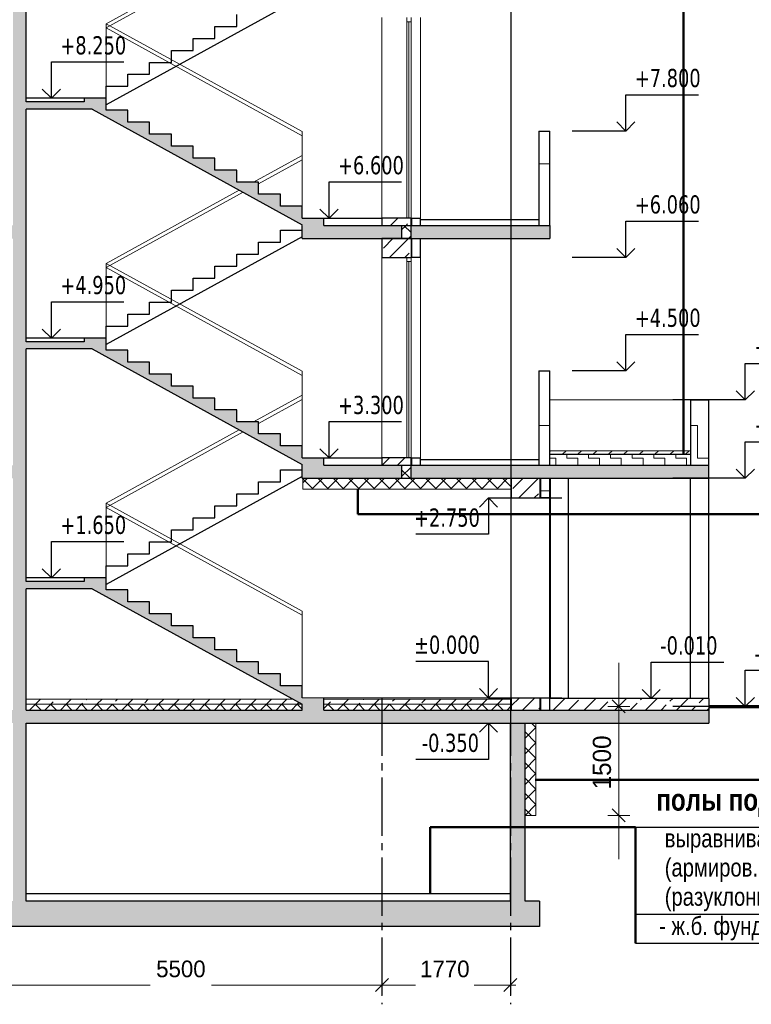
# Model space of a CAD drawing. Header units: millimetres. Extents: x 40580 to 1168286, y -220995 to 81020.
# Tile 104 of 194: x 336892 to 346969, y -71677 to -58125. Entities that reach past the tile are written whole.
import ezdxf

# ---------------------------------------------------------------- set-up
doc = ezdxf.new("R2010")
doc.units = ezdxf.units.MM
doc.linetypes.add('______5', pattern=[1100, 800, -100, 100, -100])
doc.linetypes.add('CENTER', pattern=[2, 1.25, -0.25, 0.25, -0.25])
for name, color, linetype, lineweight in [('Standard', 7, 'Continuous', 25), ('Общий01', 7, 'Continuous', 13), ('ОСИ', 7, 'CENTER', 15), ('Стена', 7, 'Continuous', 50), ('Стена_ кирпичная кладка нес.', 7, 'Continuous', 70)]:
    doc.layers.add(name, color=color, linetype=linetype, lineweight=lineweight)
doc.layers.add('Стена_ бетон не несущ.', color=7, linetype='Continuous', lineweight=35, true_color=0xb4b496)
doc.layers.add('Стена_ бетон несущ.', color=7, linetype='Continuous', lineweight=70, true_color=0xb4b496)
doc.styles.add('Century Gothic', font='txt')
doc.styles.add('TAHOMA', font='tahoma.ttf')
doc.dimstyles.new('__________3', dxfattribs={"dimtxt": 229, "dimasz": 300, "dimexe": 0, "dimexo": 0, "dimgap": 114.5, "dimtad": 2, "dimdec": 0, "dimrnd": 1, "dimzin": 12, "dimdsep": 46, "dimtxsty": 'Century Gothic', "dimblk1": 'ALL_ML_STRICH', "dimblk2": 'ALL_ML_STRICH', "dimsah": 1, "dimcen": 0, "dimclrd": 256, "dimclre": 256, "dimclrt": 256, "dimadec": 0, "dimazin": 0, "dimtfac": 1, "dimtdec": 0, "dimtix": 1, "dimtmove": 2, "dimatfit": 3, "dimfxl": 0, "dimtzin": 0, "dimlwd": 0, "dimlwe": 13, "dimarcsym": 0})
doc.dimstyles.new('__________7', dxfattribs={"dimtxt": 250, "dimasz": 300, "dimexe": 0, "dimexo": 0, "dimgap": 125, "dimtad": 2, "dimdec": 0, "dimrnd": 1, "dimzin": 12, "dimdsep": 46, "dimtxsty": 'Century Gothic', "dimblk1": 'ALL_ML_STRICH', "dimblk2": 'ALL_ML_STRICH', "dimsah": 1, "dimcen": 0, "dimclrd": 256, "dimclre": 256, "dimclrt": 256, "dimadec": 0, "dimazin": 0, "dimtfac": 1, "dimtdec": 0, "dimtix": 1, "dimtmove": 2, "dimatfit": 3, "dimfxl": 0, "dimtzin": 0, "dimlwd": 0, "dimlwe": 13, "dimarcsym": 0})
pattern_1 = [(45, (131127.58, -67760.15), (-106.06602, 106.06602), []), (135, (131127.58, -67760.15), (-106.06602, -106.06602), [])]
pattern_2 = [(45, (131127.58, -67760.15), (-212.13203, 212.13203), []), (45, (131021.5, -67654.08), (-212.13203, 212.13203), [200, -70])]
pattern_3 = [(0, (132027.6, -66860.15), (450, 450), [450, -450]), (90, (132027.6, -66860.15), (-450, 450), [450, -450])]

# ---------------------------------------------------------------- blocks, each defined once
blk = doc.blocks.new('COMPLEX_ELEVATIONDIM_5')
at = {"layer": 'Standard', "color": 7, "linetype": 'Continuous', "lineweight": 25}
for p, q in [((215759, 4403), (215759, 4903)), ((215759, 4903), (216759, 4903)), ((215759, 4403), (215634, 4528)), ((215759, 4403), (215884, 4528)), ((215759, 4403), (214759, 4403)), ((215759, 4403), (215759, 4403)), ((215759, 4403), (215759, 4403)), ((215759, 4403), (215759, 4403)), ((215759, 4403), (215759, 4403)), ((215759, 3323), (215759, 3823)), ((215759, 3823), (216759, 3823)), ((215759, 3323), (215634, 3448)), ((215759, 3323), (215884, 3448)), ((215759, 3323), (214759, 3323)), ((215759, 3323), (215759, 3323)), ((215759, 3323), (215759, 3323)), ((215759, 3323), (215759, 3323)), ((215759, 3323), (215759, 3323)), ((215759, 183), (215759, 683)), ((215759, 683), (216759, 683)), ((215759, 183), (215634, 308)), ((215759, 183), (215884, 308)), ((215759, 183), (214759, 183)), ((215759, 183), (215759, 183)), ((215759, 183), (215759, 183)), ((215759, 183), (215759, 183)), ((215759, 183), (215759, 183))]:
    blk.add_line(p, q, dxfattribs=at)
at = {"layer": 'Standard', "color": 7, "linetype": 'Continuous', "lineweight": 25, "char_height": 250, "width": 104.17, "attachment_point": 7, "style": 'TAHOMA'}
for s, insert in [('\\W0.83;+4.100', (215884, 5003)), ('\\W0.83;+3.020', (215884, 3923)), ('\\W0.83;-0.120', (215884, 783))]:
    blk.add_mtext(s, dxfattribs=dict(at, insert=insert))
blk = doc.blocks.new('COMPLEX_ELEVATIONDIM_7')
at = {"layer": 'Standard', "color": 7, "linetype": 'Continuous', "lineweight": 25}
for p, q in [((206201, 8553), (206201, 9053)), ((206201, 9053), (207201, 9053)), ((206201, 8553), (206076, 8678)), ((206201, 8553), (206326, 8678)), ((206201, 8553), (206201, 8553)), ((206201, 8553), (206201, 8553)), ((206201, 8553), (206201, 8553)), ((206201, 8553), (206201, 8553)), ((206201, 5253), (206201, 5753)), ((206201, 5753), (207201, 5753)), ((206201, 5253), (206076, 5378)), ((206201, 5253), (206326, 5378)), ((206201, 5253), (206201, 5253)), ((206201, 5253), (206201, 5253)), ((206201, 5253), (206201, 5253)), ((206201, 5253), (206201, 5253)), ((206201, 1953), (206201, 2453)), ((206201, 2453), (207201, 2453)), ((206201, 1953), (206076, 2078)), ((206201, 1953), (206326, 2078)), ((206201, 1953), (206201, 1953)), ((206201, 1953), (206201, 1953)), ((206201, 1953), (206201, 1953)), ((206201, 1953), (206201, 1953))]:
    blk.add_line(p, q, dxfattribs=at)
at = {"layer": 'Standard', "color": 7, "linetype": 'Continuous', "lineweight": 25, "char_height": 250, "width": 104.17, "attachment_point": 7, "style": 'TAHOMA'}
for s, insert in [('\\W0.83;+8.250', (206326, 9153)), ('\\W0.83;+4.950', (206326, 5853)), ('\\W0.83;+1.650', (206326, 2553))]:
    blk.add_mtext(s, dxfattribs=dict(at, insert=insert))
blk = doc.blocks.new('COMPLEX_ELEVATIONDIM_16')
at = {"layer": 'Standard', "color": 7, "linetype": 'Continuous', "lineweight": 25}
for p, q in [((212222, 3053), (212097, 2928)), ((212222, 3053), (212347, 2928)), ((212222, 3053), (212222, 2553)), ((212222, 3053), (212222, 3053)), ((212222, 3053), (212222, 3053)), ((212222, 3053), (213232, 3053)), ((212222, 3053), (212222, 3053)), ((212222, 3053), (212222, 3053)), ((212222, 2553), (211222, 2553)), ((212222, 803), (211222, 803)), ((212222, 303), (212222, 803)), ((212222, 303), (212097, 428)), ((212222, 303), (212347, 428)), ((212222, 303), (212222, 303)), ((212222, 303), (212222, 303)), ((212222, 303), (213232, 303)), ((212222, 303), (212222, 303)), ((212222, 303), (212222, 303)), ((212222, -47), (212097, -172)), ((212222, -47), (212347, -172)), ((212222, -47), (212222, -547)), ((212222, -47), (212222, -47)), ((212222, -47), (212222, -47)), ((212222, -47), (213232, -47)), ((212222, -47), (212222, -47)), ((212222, -47), (212222, -47)), ((212222, -547), (211222, -547))]:
    blk.add_line(p, q, dxfattribs=at)
at = {"layer": 'Standard', "color": 7, "linetype": 'Continuous', "lineweight": 25, "char_height": 250, "width": 104.17, "attachment_point": 7, "style": 'TAHOMA'}
for s, insert in [('\\W0.83;+2.750', (211197, 2653)), ('\\W0.83;%%p0.000', (211197, 903)), ('\\W0.83;-0.350', (211302, -447))]:
    blk.add_mtext(s, dxfattribs=dict(at, insert=insert))
blk = doc.blocks.new('COMPLEX_ELEVATIONDIM_17')
at = {"layer": 'Standard', "color": 7, "linetype": 'Continuous', "lineweight": 25}
for p, q in [((214462, 293), (214462, 793)), ((214462, 793), (215462, 793)), ((214462, 293), (214337, 418)), ((214462, 293), (214587, 418)), ((214462, 293), (213472, 293)), ((214462, 293), (214462, 293)), ((214462, 293), (214462, 293)), ((214462, 293), (214462, 293)), ((214462, 293), (214462, 293))]:
    blk.add_line(p, q, dxfattribs=at)
at = {"layer": 'Standard', "color": 7, "linetype": 'Continuous', "lineweight": 25, "insert": (214587, 893), "char_height": 250, "width": 104.17, "attachment_point": 7, "style": 'TAHOMA'}
blk.add_mtext('\\W0.83;-0.010', dxfattribs=at)
blk = doc.blocks.new('ALL_ML_STRICH')
at = {"color": 0, "linetype": 'ByBlock', "lineweight": -2}
for p, q in [((0, -0.5), (0, 0.5)), ((-1, 0), (0.5, 0)), ((-0.3, -0.3), (0.3, 0.3))]:
    blk.add_line(p, q, dxfattribs=at)
blk = doc.blocks.new('*D17097')
at = {"layer": 'Defpoints', "color": 0}
for p in [(336382, -71092), (341882, -71092), (341882, -71412)]:
    blk.add_point(p, dxfattribs=at)
at = {"layer": 'ОСИ', "color": 218, "linetype": 'Continuous', "lineweight": 13}
for p, q in [((336382, -71092), (336382, -71412)), ((341882, -71092), (341882, -71412))]:
    blk.add_line(p, q, dxfattribs=at)
at = {"layer": 'ОСИ', "color": 218, "linetype": 'Continuous', "lineweight": 0}
for p, q in [((336682, -71412), (338689, -71412)), ((341582, -71412), (339536, -71412))]:
    blk.add_line(p, q, dxfattribs=at)
at = {"layer": 'ОСИ', "color": 218, "lineweight": 0, "xscale": 300, "yscale": 300, "zscale": 300, "rotation": 180}
blk.add_blockref('ALL_ML_STRICH', (336382, -71412), dxfattribs=at)
at = {"layer": 'ОСИ', "color": 218, "lineweight": 0, "xscale": 300, "yscale": 300, "zscale": 300}
blk.add_blockref('ALL_ML_STRICH', (341882, -71412), dxfattribs=at)
at = {"layer": 'ОСИ', "color": 218, "lineweight": 13, "insert": (339113, -71191), "char_height": 229, "attachment_point": 5, "style": 'Century Gothic'}
blk.add_mtext('5500', dxfattribs=at)
blk = doc.blocks.new('*D17098')
at = {"layer": 'Defpoints', "color": 0}
for p in [(341882, -71092), (343652, -71092), (343652, -71412)]:
    blk.add_point(p, dxfattribs=at)
at = {"layer": 'ОСИ', "color": 218, "linetype": 'Continuous', "lineweight": 13}
for p, q in [((341882, -71092), (341882, -71412)), ((343652, -71092), (343652, -71412))]:
    blk.add_line(p, q, dxfattribs=at)
at = {"layer": 'ОСИ', "color": 218, "linetype": 'Continuous', "lineweight": 0}
for p, q in [((342182, -71412), (342344, -71412)), ((343352, -71412), (343151, -71412))]:
    blk.add_line(p, q, dxfattribs=at)
at = {"layer": 'ОСИ', "color": 218, "lineweight": 0, "xscale": 300, "yscale": 300, "zscale": 300, "rotation": 180}
blk.add_blockref('ALL_ML_STRICH', (341882, -71412), dxfattribs=at)
at = {"layer": 'ОСИ', "color": 218, "lineweight": 0, "xscale": 300, "yscale": 300, "zscale": 300}
blk.add_blockref('ALL_ML_STRICH', (343652, -71412), dxfattribs=at)
at = {"layer": 'ОСИ', "color": 218, "lineweight": 13, "insert": (342748, -71191), "char_height": 229, "attachment_point": 5, "style": 'Century Gothic'}
blk.add_mtext('1770', dxfattribs=at)
blk = doc.blocks.new('*D17104')
at = {"layer": 'Defpoints', "color": 0}
for p in [(345144, -67577), (345144, -67577), (345144, -69077)]:
    blk.add_point(p, dxfattribs=at)
at = {"layer": 'Общий01', "color": 218, "linetype": 'Continuous', "lineweight": 0}
for p, q in [((345144, -67277), (345144, -66977)), ((345144, -69077), (345144, -67577)), ((345144, -69377), (345144, -69677))]:
    blk.add_line(p, q, dxfattribs=at)
at = {"layer": 'Общий01', "color": 218, "linetype": 'Continuous', "lineweight": 13}
for p, q in [((345144, -67577), (345144, -67577)), ((345144, -69077), (345144, -69077))]:
    blk.add_line(p, q, dxfattribs=at)
at = {"layer": 'Общий01', "color": 218, "lineweight": 0, "xscale": 300, "yscale": 300, "zscale": 300}
for p, rotation in [((345144, -67577), 270), ((345144, -69077), 90)]:
    blk.add_blockref('ALL_ML_STRICH', p, dxfattribs=dict(at, rotation=rotation))
at = {"layer": 'Общий01', "color": 218, "lineweight": 13, "insert": (344913, -68348), "char_height": 250, "attachment_point": 5, "rotation": 90, "style": 'Century Gothic'}
blk.add_mtext('1500', dxfattribs=at)
blk = doc.blocks.new('COMPLEX_ELEVATIONDIM_19')
at = {"layer": 'Standard', "color": 7, "linetype": 'Continuous', "lineweight": 25}
for p, q in [((214113, 8103), (214113, 8603)), ((214113, 8603), (215113, 8603)), ((214113, 8103), (213988, 8228)), ((214113, 8103), (214238, 8228)), ((214113, 8103), (213376, 8103)), ((214113, 8103), (214113, 8103)), ((214113, 8103), (214113, 8103)), ((214113, 8103), (214113, 8103)), ((214113, 8103), (214113, 8103)), ((214113, 6363), (214113, 6863)), ((214113, 6863), (215113, 6863)), ((214113, 6363), (213988, 6488)), ((214113, 6363), (214238, 6488)), ((214113, 6363), (213376, 6363)), ((214113, 6363), (214113, 6363)), ((214113, 6363), (214113, 6363)), ((214113, 6363), (214113, 6363)), ((214113, 6363), (214113, 6363)), ((214113, 4803), (214113, 5303)), ((214113, 5303), (215113, 5303)), ((214113, 4803), (213988, 4928)), ((214113, 4803), (214238, 4928)), ((214113, 4803), (213376, 4803)), ((214113, 4803), (214113, 4803)), ((214113, 4803), (214113, 4803)), ((214113, 4803), (214113, 4803)), ((214113, 4803), (214113, 4803))]:
    blk.add_line(p, q, dxfattribs=at)
at = {"layer": 'Standard', "color": 7, "linetype": 'Continuous', "lineweight": 25, "char_height": 250, "width": 104.17, "attachment_point": 7, "style": 'TAHOMA'}
for s, insert in [('\\W0.83;+7.800', (214238, 8703)), ('\\W0.83;+6.060', (214238, 6963)), ('\\W0.83;+4.500', (214238, 5403))]:
    blk.add_mtext(s, dxfattribs=dict(at, insert=insert))

msp = doc.modelspace()

# ---------------------------------------------------------------- hatches: boundary and pattern name
at = {"layer": 'Standard', "linetype": 'Continuous', "lineweight": 13}
h = msp.add_hatch(dxfattribs=at)
h.set_pattern_fill('____', scale=450, style=0, pattern_type=2)
h.set_pattern_definition(pattern_3)
h.paths.add_polyline_path([(344042.5, -60956.9), (344192.5, -60956.9), (344192.5, -59656.9), (344042.5, -59656.9)], flags=0)
h = msp.add_hatch(dxfattribs=at)
h.set_pattern_fill('____', scale=450, style=0, pattern_type=2)
h.set_pattern_definition(pattern_3)
h.paths.add_polyline_path([(344042.5, -64256.9), (344192.5, -64256.9), (344192.5, -62956.9), (344042.5, -62956.9)], flags=0)
h = msp.add_hatch(dxfattribs=at)
h.set_pattern_fill('____', scale=450, style=0, pattern_type=2)
h.set_pattern_definition(pattern_3)
h.paths.add_polyline_path([(346132.5, -64256.9), (346382.5, -64256.9), (346382.5, -63356.9), (346132.5, -63356.9)], flags=0)
h = msp.add_hatch(dxfattribs=at)
h.set_pattern_fill('____', scale=150, style=0, pattern_type=2)
h.set_pattern_definition([(0, (131427.58, -67460.15), (150, 150), [150, -150]), (90, (131427.58, -67460.15), (-150, 150), [150, -150])])
h.paths.add_polyline_path([(344192.5, -64106.9), (344192.5, -64256.9), (346132.5, -64256.9), (346132.5, -64106.9)], flags=0)
h = msp.add_hatch(dxfattribs=at)
h.set_pattern_fill('__________6', scale=100, style=0, pattern_type=2)
h.set_pattern_definition(pattern_1)
h.paths.add_polyline_path([(340792.5, -64586.9), (343662.5, -64586.9), (343662.5, -64436.9), (340792.5, -64436.9)], flags=0)
h = msp.add_hatch(dxfattribs=at)
h.set_pattern_fill('____', scale=450, style=0, pattern_type=2)
h.set_pattern_definition(pattern_3)
h.paths.add_polyline_path([(344192.5, -64706.9), (344192.5, -64436.9), (344072.5, -64436.9), (344072.5, -64706.9)], flags=0)
at = {"layer": 'Стена_ бетон несущ.', "linetype": 'Continuous', "lineweight": 25, "true_color": 0xf1f1f1}
for points in [[(336982.5, -60956.9), (336982.5, -57836.9), (336802.5, -57836.9), (336802.5, -60956.9)], [(336982.5, -59256.9), (336982.5, -59356.9), (337891.6, -59356.9), (340782.5, -60946.9), (340782.5, -60956.9), (341082.5, -60956.9), (341082.5, -60856.9), (340782.5, -60856.9), (340782.5, -60691.9), (340482.5, -60691.9), (340482.5, -60526.9), (340182.5, -60526.9), (340182.5, -60361.9), (339882.5, -60361.9), (339882.5, -60196.9), (339582.5, -60196.9), (339582.5, -60031.9), (339282.5, -60031.9), (339282.5, -59866.9), (338982.5, -59866.9), (338982.5, -59701.9), (338682.5, -59701.9), (338682.5, -59536.9), (338382.5, -59536.9), (338382.5, -59371.9), (338082.5, -59371.9), (338082.5, -59206.9), (337782.5, -59206.9), (337782.5, -59256.9)], [(328912.4, -60956.9), (328912.4, -61136.9), (336982.5, -61136.9), (336982.5, -60956.9)], [(340782.5, -61136.9), (342152.6, -61136.9), (342152.6, -60956.9), (340782.5, -60956.9)], [(342282.5, -60956.9), (342282.5, -61136.9), (344192.5, -61136.9), (344192.5, -60956.9)], [(336982.5, -64256.9), (336982.5, -61136.9), (336802.5, -61136.9), (336802.5, -64256.9)], [(336982.5, -62556.9), (336982.5, -62656.9), (337891.6, -62656.9), (340782.5, -64246.9), (340782.5, -64256.9), (341082.5, -64256.9), (341082.5, -64156.9), (340782.5, -64156.9), (340782.5, -63991.9), (340482.5, -63991.9), (340482.5, -63826.9), (340182.5, -63826.9), (340182.5, -63661.9), (339882.5, -63661.9), (339882.5, -63496.9), (339582.5, -63496.9), (339582.5, -63331.9), (339282.5, -63331.9), (339282.5, -63166.9), (338982.5, -63166.9), (338982.5, -63001.9), (338682.5, -63001.9), (338682.5, -62836.9), (338382.5, -62836.9), (338382.5, -62671.9), (338082.5, -62671.9), (338082.5, -62506.9), (337782.5, -62506.9), (337782.5, -62556.9)], [(328912.4, -64256.9), (328912.4, -64436.9), (336982.5, -64436.9), (336982.5, -64256.9)], [(340782.5, -64256.9), (340782.5, -64436.9), (342152.6, -64436.9), (342152.6, -64256.9)], [(342282.5, -64256.9), (342282.5, -64436.9), (346382.5, -64436.9), (346382.5, -64256.9)], [(336982.5, -67626.9), (336982.5, -64436.9), (336802.5, -64436.9), (336802.5, -67626.9)], [(336982.5, -65856.9), (336982.5, -65956.9), (337891.6, -65956.9), (340782.5, -67546.9), (340782.5, -67626.9), (336982.5, -67626.9), (336982.5, -67806.9), (346382.5, -67806.9), (346382.5, -67626.9), (341082.5, -67626.9), (341082.5, -67456.9), (340782.5, -67456.9), (340782.5, -67291.9), (340482.5, -67291.9), (340482.5, -67126.9), (340182.5, -67126.9), (340182.5, -66961.9), (339882.5, -66961.9), (339882.5, -66796.9), (339582.5, -66796.9), (339582.5, -66631.9), (339282.5, -66631.9), (339282.5, -66466.9), (338982.5, -66466.9), (338982.5, -66301.9), (338682.5, -66301.9), (338682.5, -66136.9), (338382.5, -66136.9), (338382.5, -65971.9), (338082.5, -65971.9), (338082.5, -65806.9), (337782.5, -65806.9), (337782.5, -65856.9)], [(336982.5, -67626.9), (334792.5, -67626.9), (334792.5, -67806.9), (336802.5, -67806.9), (336802.5, -70256.9), (329182.5, -70256.9), (329182.5, -67806.9), (334592.5, -67806.9), (334592.5, -67626.9), (328912.4, -67626.9), (328912.4, -67806.9), (328982.5, -67806.9), (328982.5, -70256.9), (328760.8, -70256.9), (328760.8, -70606.9), (344050.3, -70606.9), (344050.3, -70256.9), (343852.5, -70256.9), (343852.5, -67806.9), (343652.5, -67806.9), (343652.5, -70256.9), (336982.5, -70256.9)]]:
    msp.add_hatch(color=7, dxfattribs=at).paths.add_polyline_path(points)
at = {"layer": 'Стена_ бетон несущ.', "linetype": 'Continuous', "lineweight": 13, "true_color": 0xc8c8a0}
h = msp.add_hatch(dxfattribs=at)
h.set_pattern_fill('__________7', color=9, scale=100, style=0, pattern_type=2)
h.set_pattern_definition(pattern_2)
h.paths.add_polyline_path([(341882.5, -60956.9), (342282.5, -60956.9), (342282.5, -60856.9), (341882.5, -60856.9)], flags=0)
at = {"layer": 'Стена_ бетон несущ.', "linetype": 'Continuous', "lineweight": 13}
h = msp.add_hatch(dxfattribs=at)
h.set_pattern_fill('__________6', scale=100, style=0, pattern_type=2)
h.set_pattern_definition(pattern_1)
h.paths.add_polyline_path([(342152.6, -61136.9), (342282.5, -61136.9), (342282.5, -60956.9), (342152.6, -60956.9)], flags=0)
at = {"layer": 'Стена_ бетон несущ.', "linetype": 'Continuous', "lineweight": 13, "true_color": 0xc8c8a0}
h = msp.add_hatch(dxfattribs=at)
h.set_pattern_fill('__________7', color=9, scale=100, style=0, pattern_type=2)
h.set_pattern_definition(pattern_2)
h.paths.add_polyline_path([(342282.5, -61396.9), (342282.5, -61136.9), (341882.5, -61136.9), (341882.5, -61396.9)], flags=0)
at = {"layer": 'Стена_ бетон несущ.', "linetype": 'Continuous', "lineweight": 13}
h = msp.add_hatch(dxfattribs=at)
h.set_pattern_fill('__________5', scale=100, style=0, pattern_type=2)
h.set_pattern_definition([(45, (131127.58, -67760.15), (-212.13203, 212.13203), []), (45, (131021.5, -67654.08), (-212.13203, 212.13203), [])])
h.paths.add_polyline_path([(344192.5, -64056.9), (344192.5, -64106.9), (346132.5, -64106.9), (346132.5, -64056.9)], flags=0)
at = {"layer": 'Стена_ бетон несущ.', "linetype": 'Continuous', "lineweight": 13, "true_color": 0xc8c8a0}
h = msp.add_hatch(dxfattribs=at)
h.set_pattern_fill('__________7', color=9, scale=100, style=0, pattern_type=2)
h.set_pattern_definition(pattern_2)
h.paths.add_polyline_path([(341882.5, -64256.9), (342282.5, -64256.9), (342282.5, -64156.9), (341882.5, -64156.9)], flags=0)
at = {"layer": 'Стена_ бетон несущ.', "linetype": 'Continuous', "lineweight": 13}
h = msp.add_hatch(dxfattribs=at)
h.set_pattern_fill('__________6', scale=100, style=0, pattern_type=2)
h.set_pattern_definition(pattern_1)
h.paths.add_polyline_path([(342152.6, -64436.9), (342282.5, -64436.9), (342282.5, -64256.9), (342152.6, -64256.9)], flags=0)
at = {"layer": 'Стена_ бетон несущ.', "linetype": 'Continuous', "lineweight": 13, "true_color": 0xc8c8a0}
h = msp.add_hatch(dxfattribs=at)
h.set_pattern_fill('__________7', color=9, scale=100, style=0, pattern_type=2)
h.set_pattern_definition(pattern_2)
h.paths.add_polyline_path([(343662.5, -64706.9), (344062.5, -64706.9), (344062.5, -64436.9), (343662.5, -64436.9)], flags=0)
at = {"layer": 'Стена_ бетон несущ.', "linetype": 'Continuous', "lineweight": 13}
h = msp.add_hatch(dxfattribs=at)
h.set_pattern_fill('__________7', scale=100, style=0, pattern_type=2)
h.set_pattern_definition(pattern_2)
h.paths.add_polyline_path([(336982.5, -67546.9), (340782.5, -67546.9), (340655.2, -67476.9), (336982.5, -67476.9)], flags=0)
h = msp.add_hatch(dxfattribs=at)
h.set_pattern_fill('__________7', scale=100, style=0, pattern_type=2)
h.set_pattern_definition(pattern_2)
h.paths.add_polyline_path([(341082.5, -67546.9), (343662.5, -67546.9), (343662.5, -67476.9), (341082.5, -67476.9)], flags=0)
at = {"layer": 'Стена_ бетон несущ.', "linetype": 'Continuous', "lineweight": 13, "true_color": 0xc8c8a0}
h = msp.add_hatch(dxfattribs=at)
h.set_pattern_fill('__________7', color=9, scale=100, style=0, pattern_type=2)
h.set_pattern_definition(pattern_2)
h.paths.add_polyline_path([(343662.5, -67626.9), (344062.5, -67626.9), (344062.5, -67456.9), (343662.5, -67456.9)], flags=0)
at = {"layer": 'Стена_ бетон несущ.', "linetype": 'Continuous', "lineweight": 13}
h = msp.add_hatch(dxfattribs=at)
h.set_pattern_fill('__________7', scale=100, style=0, pattern_type=2)
h.set_pattern_definition(pattern_2)
h.paths.add_polyline_path([(344202.5, -67466.9), (344202.5, -67626.9), (346382.5, -67626.9), (346382.5, -67466.9)], flags=0)
h = msp.add_hatch(dxfattribs=at)
h.set_pattern_fill('__________6', scale=100, style=0, pattern_type=2)
h.set_pattern_definition(pattern_1)
h.paths.add_polyline_path([(336982.5, -67546.9), (336982.5, -67626.9), (340782.5, -67626.9), (340782.5, -67546.9)], flags=0)
h = msp.add_hatch(dxfattribs=at)
h.set_pattern_fill('__________6', scale=100, style=0, pattern_type=2)
h.set_pattern_definition(pattern_1)
h.paths.add_polyline_path([(341082.5, -67626.9), (343662.5, -67626.9), (343662.5, -67546.9), (341082.5, -67546.9)], flags=0)
h = msp.add_hatch(dxfattribs=at)
h.set_pattern_fill('__________6', scale=100, style=0, pattern_type=2)
h.set_pattern_definition(pattern_1)
h.paths.add_polyline_path([(343852.5, -69076.9), (344002.5, -69076.9), (344002.5, -67806.9), (343852.5, -67806.9)], flags=0)

# ---------------------------------------------------------------- linework, layer by layer
msp.add_line((343662.5, -67456.9), (343662.5, -28356.9))
at = {"layer": 'Standard', "color": 7, "linetype": 'Continuous', "lineweight": 25}
for p, q in [((336982.5, -59256.9), (336982.5, -57656.9)), ((336982.5, -61136.9), (336982.5, -59356.9)), ((341153.1, -60856.9), (341153.1, -60356.9)), ((341153.1, -60356.9), (342153.1, -60356.9)), ((341153.1, -60856.9), (341028.1, -60731.9)), ((341153.1, -60856.9), (341278.1, -60731.9)), ((336982.5, -62556.9), (336982.5, -60956.9)), ((341153.1, -60856.9), (341153.1, -60856.9)), ((341153.1, -60856.9), (341153.1, -60856.9)), ((341153.1, -60856.9), (341153.1, -60856.9)), ((341153.1, -60856.9), (341153.1, -60856.9)), ((342282.5, -61136.9), (342282.5, -60956.9)), ((336982.5, -64436.9), (336982.5, -62656.9)), ((341153.1, -64156.9), (341153.1, -63656.9)), ((341153.1, -63656.9), (342153.1, -63656.9)), ((341153.1, -64156.9), (341028.1, -64031.9)), ((341153.1, -64156.9), (341278.1, -64031.9)), ((341153.1, -64156.9), (341153.1, -64156.9)), ((341153.1, -64156.9), (341153.1, -64156.9)), ((341153.1, -64156.9), (341153.1, -64156.9)), ((341153.1, -64156.9), (341153.1, -64156.9)), ((336982.5, -65856.9), (336982.5, -64256.9)), ((346382.5, -64436.9), (346382.5, -64256.9)), ((336982.5, -67626.9), (336982.5, -65956.9)), ((336982.5, -70256.9), (336982.5, -67806.9))]:
    msp.add_line(p, q, dxfattribs=at)
at = {"layer": 'Standard', "color": 7, "linetype": 'Continuous', "lineweight": 13}
for p, q in [((342226.5, -58096.9), (342226.5, -58152.9)), ((342282.5, -58152.9), (342282.5, -58096.9)), ((342226.5, -58152.9), (342226.5, -60856.9)), ((342226.5, -58152.9), (342282.5, -58152.9)), ((342254.5, -60855.9), (342254.5, -58152.9)), ((342282.5, -60856.9), (342282.5, -58152.9)), ((342226.5, -61396.9), (342226.5, -61452.9)), ((342226.5, -61452.9), (342226.5, -64156.9)), ((342226.5, -61452.9), (342282.5, -61452.9)), ((342254.5, -64155.9), (342254.5, -61452.9)), ((342282.5, -61452.9), (342282.5, -61396.9)), ((342282.5, -64156.9), (342282.5, -61452.9))]:
    msp.add_line(p, q, dxfattribs=at)
at = {"layer": 'Общий01', "color": 7, "linetype": 'Continuous', "lineweight": 50}
for p, q in [((346036, -56368.9), (346036, -64106.9)), ((341551.1, -64929.3), (341551.1, -64586.9)), ((349601.1, -64929.3), (341551.1, -64929.3)), ((349192.6, -68586.4), (343992.5, -68586.4)), ((345374.7, -69237.2), (342544.7, -69237.2)), ((342544.7, -69237.2), (342544.7, -70156.9)), ((345374.7, -70837.2), (345374.7, -69237.2))]:
    msp.add_line(p, q, dxfattribs=at)
at = {"layer": 'Общий01', "color": 7, "linetype": 'Continuous', "lineweight": 25}
for p, q in [((340782.5, -60856.9), (341882.5, -60856.9)), ((340782.5, -61136.9), (340782.5, -60956.9)), ((341082.5, -60956.9), (344192.5, -60956.9)), ((342412.5, -60876.9), (344042.5, -60876.9)), ((340782.5, -61136.9), (344192.5, -61136.9)), ((340782.5, -64156.9), (341882.5, -64156.9)), ((342412.5, -64176.9), (344042.5, -64176.9)), ((344192.5, -64106.9), (346132.5, -64106.9)), ((340782.5, -64256.9), (340782.5, -64246.9)), ((340782.5, -64436.9), (340782.5, -64256.9)), ((341082.5, -64256.9), (346382.5, -64256.9)), ((340782.5, -64436.9), (346382.5, -64436.9)), ((346382.5, -67466.9), (344202.5, -67466.9)), ((346382.5, -67466.9), (346382.5, -67806.9)), ((336982.5, -67626.9), (340782.5, -67626.9)), ((341082.5, -67626.9), (346382.5, -67626.9)), ((336982.5, -67806.9), (343652.5, -67806.9)), ((343852.5, -67806.9), (346382.5, -67806.9)), ((345374.7, -69237.2), (353815.2, -69237.2)), ((345374.7, -70437.2), (353815.2, -70437.2)), ((345374.7, -70837.2), (353815.2, -70837.2))]:
    msp.add_line(p, q, dxfattribs=at)
at = {"layer": 'Общий01', "color": 7, "linetype": 'Continuous', "lineweight": 13}
msp.add_line((344192.5, -67456.9), (340782.5, -67456.9), dxfattribs=at)
at = {"layer": 'ОСИ', "color": 16, "linetype": '______5', "lineweight": 25}
for p, q in [((341882.5, -67456.9), (341882.5, -71676.7)), ((343652.5, -67456.9), (343652.5, -71676.7))]:
    msp.add_line(p, q, dxfattribs=at)
at = {"layer": 'Стена', "color": 7, "linetype": 'Continuous', "lineweight": 13}
for p, q in [((338082.5, -58179.7), (339916.9, -57170.8)), ((338082.5, -58236.8), (339968.8, -57199.3)), ((338082.5, -59206.9), (338082.5, -58179.7)), ((340782.5, -59664.7), (338082.5, -58179.7)), ((340782.5, -59721.8), (338082.5, -58236.8)), ((340782.5, -60856.9), (340782.5, -59664.7)), ((340115, -60361.9), (340782.5, -59994.7)), ((340182.5, -60381.8), (340782.5, -60051.8)), ((338082.5, -61479.7), (339916.9, -60470.8)), ((338082.5, -61536.8), (339968.8, -60499.3)), ((338082.5, -62506.9), (338082.5, -61479.7)), ((340782.5, -62964.7), (338082.5, -61479.7)), ((340782.5, -63021.8), (338082.5, -61536.8)), ((340782.5, -64156.9), (340782.5, -62964.7)), ((340782.5, -64156.9), (340782.5, -63129.7)), ((340115, -63661.9), (340782.5, -63294.7)), ((340182.5, -63681.8), (340782.5, -63351.8)), ((338082.5, -64779.7), (339916.9, -63770.8)), ((338082.5, -64836.8), (339968.8, -63799.3)), ((338082.5, -65806.9), (338082.5, -64779.7)), ((338082.5, -65806.9), (338082.5, -64779.7)), ((340782.5, -66264.7), (338082.5, -64779.7)), ((340782.5, -66321.8), (338082.5, -64836.8)), ((340782.5, -67456.9), (340782.5, -66264.7)), ((336982.5, -67476.9), (340655.2, -67476.9)), ((341082.5, -67476.9), (343662.5, -67476.9)), ((336982.5, -67546.9), (340782.5, -67546.9)), ((341082.5, -67546.9), (343662.5, -67546.9))]:
    msp.add_line(p, q, dxfattribs=at)
at = {"layer": 'Стена', "color": 7, "linetype": 'Continuous', "lineweight": 25}
for p, q in [((340782.5, -57811.9), (338082.5, -59296.9)), ((339882.5, -58216.9), (339882.5, -58051.9)), ((339582.5, -58216.9), (339882.5, -58216.9)), ((339582.5, -58381.9), (339582.5, -58216.9)), ((339282.5, -58381.9), (339582.5, -58381.9)), ((339282.5, -58546.9), (339282.5, -58381.9)), ((338982.5, -58546.9), (339282.5, -58546.9)), ((338982.5, -58711.9), (338982.5, -58546.9)), ((338682.5, -58711.9), (338982.5, -58711.9)), ((338682.5, -58876.9), (338682.5, -58711.9)), ((338382.5, -58876.9), (338682.5, -58876.9)), ((338382.5, -59041.9), (338382.5, -58876.9)), ((338082.5, -59206.9), (338082.5, -59041.9)), ((338082.5, -59041.9), (338382.5, -59041.9)), ((338082.5, -59206.9), (336982.5, -59206.9)), ((337782.5, -59206.9), (337782.5, -59256.9)), ((338082.5, -59371.9), (338082.5, -59206.9)), ((337782.5, -59256.9), (336982.5, -59256.9)), ((337891.6, -59356.9), (336982.5, -59356.9)), ((337891.6, -59356.9), (340782.5, -60946.9)), ((338382.5, -59371.9), (338082.5, -59371.9)), ((338382.5, -59536.9), (338382.5, -59371.9)), ((338682.5, -59536.9), (338382.5, -59536.9)), ((338682.5, -59701.9), (338682.5, -59536.9)), ((338982.5, -59701.9), (338682.5, -59701.9)), ((338982.5, -59866.9), (338982.5, -59701.9)), ((339282.5, -59866.9), (338982.5, -59866.9)), ((339282.5, -60031.9), (339282.5, -59866.9)), ((339282.5, -60031.9), (339282.5, -59866.9)), ((339582.5, -60031.9), (339282.5, -60031.9)), ((339582.5, -60196.9), (339582.5, -60031.9)), ((339882.5, -60196.9), (339582.5, -60196.9)), ((339882.5, -60361.9), (339882.5, -60196.9)), ((340182.5, -60361.9), (339882.5, -60361.9)), ((340182.5, -60526.9), (340182.5, -60361.9)), ((340482.5, -60526.9), (340182.5, -60526.9)), ((340482.5, -60691.9), (340482.5, -60526.9)), ((340482.5, -60691.9), (340482.5, -60526.9)), ((340782.5, -60691.9), (340482.5, -60691.9)), ((340782.5, -60856.9), (340782.5, -60691.9)), ((340782.5, -60856.9), (340782.5, -60691.9)), ((341082.5, -60956.9), (341082.5, -60856.9)), ((340782.5, -61111.9), (338082.5, -62596.9)), ((340482.5, -61021.9), (340782.5, -61021.9)), ((340482.5, -61186.9), (340482.5, -61021.9)), ((340182.5, -61186.9), (340482.5, -61186.9)), ((340182.5, -61351.9), (340182.5, -61186.9)), ((339882.5, -61351.9), (340182.5, -61351.9)), ((339882.5, -61516.9), (339882.5, -61351.9)), ((339582.5, -61516.9), (339882.5, -61516.9)), ((339582.5, -61681.9), (339582.5, -61516.9)), ((339282.5, -61681.9), (339582.5, -61681.9)), ((339282.5, -61846.9), (339282.5, -61681.9)), ((338982.5, -61846.9), (339282.5, -61846.9)), ((338982.5, -62011.9), (338982.5, -61846.9)), ((338682.5, -62011.9), (338982.5, -62011.9)), ((338682.5, -62176.9), (338682.5, -62011.9)), ((338382.5, -62176.9), (338682.5, -62176.9)), ((338382.5, -62341.9), (338382.5, -62176.9)), ((338082.5, -62506.9), (338082.5, -62341.9)), ((338082.5, -62341.9), (338382.5, -62341.9)), ((338082.5, -62506.9), (336982.5, -62506.9)), ((337782.5, -62556.9), (336982.5, -62556.9)), ((337782.5, -62506.9), (337782.5, -62556.9)), ((338082.5, -62671.9), (338082.5, -62506.9)), ((337891.6, -62656.9), (336982.5, -62656.9)), ((337891.6, -62656.9), (340782.5, -64246.9)), ((338382.5, -62671.9), (338082.5, -62671.9)), ((338382.5, -62836.9), (338382.5, -62671.9)), ((338682.5, -62836.9), (338382.5, -62836.9)), ((338682.5, -63001.9), (338682.5, -62836.9)), ((338982.5, -63001.9), (338682.5, -63001.9)), ((338982.5, -63166.9), (338982.5, -63001.9)), ((339282.5, -63166.9), (338982.5, -63166.9)), ((339282.5, -63331.9), (339282.5, -63166.9)), ((339282.5, -63331.9), (339282.5, -63166.9)), ((339582.5, -63331.9), (339282.5, -63331.9)), ((339582.5, -63496.9), (339582.5, -63331.9)), ((339882.5, -63496.9), (339582.5, -63496.9)), ((339882.5, -63661.9), (339882.5, -63496.9)), ((340182.5, -63661.9), (339882.5, -63661.9)), ((340182.5, -63826.9), (340182.5, -63661.9)), ((340482.5, -63826.9), (340182.5, -63826.9)), ((340482.5, -63991.9), (340482.5, -63826.9)), ((340782.5, -63991.9), (340482.5, -63991.9)), ((340782.5, -64156.9), (340782.5, -63991.9)), ((341082.5, -64256.9), (341082.5, -64156.9)), ((340482.5, -64321.9), (340782.5, -64321.9)), ((340482.5, -64486.9), (340482.5, -64321.9)), ((340782.5, -64256.9), (340782.5, -64246.9)), ((340782.5, -64411.9), (338082.5, -65896.9)), ((340182.5, -64486.9), (340482.5, -64486.9)), ((340182.5, -64651.9), (340182.5, -64486.9)), ((339882.5, -64651.9), (340182.5, -64651.9)), ((339882.5, -64816.9), (339882.5, -64651.9)), ((339582.5, -64816.9), (339882.5, -64816.9)), ((339582.5, -64981.9), (339582.5, -64816.9)), ((339282.5, -64981.9), (339582.5, -64981.9)), ((339282.5, -65146.9), (339282.5, -64981.9)), ((338982.5, -65146.9), (339282.5, -65146.9)), ((338982.5, -65311.9), (338982.5, -65146.9)), ((338682.5, -65311.9), (338982.5, -65311.9)), ((338682.5, -65476.9), (338682.5, -65311.9)), ((338382.5, -65476.9), (338682.5, -65476.9)), ((338382.5, -65641.9), (338382.5, -65476.9)), ((338082.5, -65806.9), (338082.5, -65641.9)), ((338082.5, -65641.9), (338382.5, -65641.9)), ((338082.5, -65806.9), (336982.5, -65806.9)), ((337782.5, -65856.9), (336982.5, -65856.9)), ((337782.5, -65806.9), (337782.5, -65856.9)), ((338082.5, -65971.9), (338082.5, -65806.9)), ((337891.6, -65956.9), (336982.5, -65956.9)), ((337891.6, -65956.9), (340782.5, -67546.9)), ((338382.5, -65971.9), (338082.5, -65971.9)), ((338382.5, -66136.9), (338382.5, -65971.9)), ((338682.5, -66136.9), (338382.5, -66136.9)), ((338682.5, -66301.9), (338682.5, -66136.9)), ((338982.5, -66301.9), (338682.5, -66301.9)), ((338982.5, -66466.9), (338982.5, -66301.9)), ((339282.5, -66466.9), (338982.5, -66466.9)), ((339282.5, -66631.9), (339282.5, -66466.9)), ((339582.5, -66631.9), (339282.5, -66631.9)), ((339582.5, -66796.9), (339582.5, -66631.9)), ((339882.5, -66796.9), (339582.5, -66796.9)), ((339882.5, -66961.9), (339882.5, -66796.9)), ((340182.5, -66961.9), (339882.5, -66961.9)), ((340182.5, -67126.9), (340182.5, -66961.9)), ((340482.5, -67126.9), (340182.5, -67126.9)), ((340482.5, -67291.9), (340482.5, -67126.9)), ((340782.5, -67291.9), (340482.5, -67291.9)), ((340782.5, -67456.9), (340782.5, -67291.9)), ((341082.5, -67626.9), (341082.5, -67456.9)), ((340782.5, -67626.9), (340782.5, -67546.9)), ((343652.5, -70256.9), (343652.5, -67806.9)), ((343852.5, -70256.9), (343852.5, -67806.9)), ((343652.5, -70156.9), (336982.5, -70156.9)), ((343652.5, -70256.9), (336982.5, -70256.9)), ((344050.3, -70256.9), (343852.5, -70256.9)), ((344050.3, -70256.9), (344050.3, -70606.9)), ((344050.3, -70606.9), (328760.8, -70606.9))]:
    msp.add_line(p, q, dxfattribs=at)
at = {"layer": 'Стена', "color": 34, "linetype": 'Continuous', "lineweight": 13}
for p, q in [((342412.5, -60856.9), (342412.5, -58096.9)), ((342412.5, -64156.9), (342412.5, -61396.9)), ((346132.5, -63356.9), (344192.5, -63356.9)), ((344192.5, -64056.9), (346132.5, -64056.9))]:
    msp.add_line(p, q, dxfattribs=at)
at = {"layer": 'Стена', "color": 34, "linetype": 'Continuous', "lineweight": 25}
for p, q in [((344042.5, -59656.9), (344192.5, -59656.9)), ((344042.5, -59656.9), (344042.5, -60956.9)), ((344192.5, -60956.9), (344192.5, -59656.9)), ((342282.5, -60856.9), (342412.5, -60856.9)), ((342292.5, -60956.9), (342292.5, -60856.9)), ((342412.5, -60956.9), (342412.5, -60856.9)), ((342292.5, -61396.9), (342292.5, -61136.9)), ((342412.5, -61396.9), (342412.5, -61136.9)), ((342412.5, -61396.9), (342282.5, -61396.9)), ((344042.5, -62956.9), (344192.5, -62956.9)), ((344042.5, -62956.9), (344042.5, -64256.9)), ((344192.5, -64256.9), (344192.5, -62956.9)), ((346132.5, -63356.9), (346382.5, -63356.9)), ((346132.5, -63356.9), (346132.5, -64256.9)), ((346382.5, -64256.9), (346382.5, -63356.9)), ((342282.5, -64156.9), (342412.5, -64156.9)), ((342292.5, -64256.9), (342292.5, -64156.9)), ((342412.5, -64256.9), (342412.5, -64156.9)), ((344072.5, -64706.9), (344072.5, -64436.9)), ((344192.5, -67626.9), (344192.5, -64436.9)), ((344192.5, -64706.9), (344072.5, -64706.9)), ((344072.5, -67626.9), (344072.5, -67456.9))]:
    msp.add_line(p, q, dxfattribs=at)
at = {"layer": 'Стена', "color": 7, "linetype": 'Continuous', "lineweight": 70}
msp.add_line((346382.5, -67576.9), (348474.4, -67576.9), dxfattribs=at)
at = {"layer": 'Стена_ бетон не несущ.', "color": 7, "linetype": 'Continuous', "lineweight": 25}
for p, q in [((344202.5, -67466.9), (344202.5, -64436.9)), ((344452.5, -67466.9), (344452.5, -64436.9)), ((346132.5, -67466.9), (346132.5, -64436.9)), ((346382.5, -67466.9), (346382.5, -64436.9))]:
    msp.add_line(p, q, dxfattribs=at)
at = {"layer": 'Стена_ бетон несущ.', "color": 9, "linetype": 'Continuous', "lineweight": 13, "true_color": 0xc8c8a0}
for p, q in [((341882.5, -58096.9), (341882.5, -60856.9)), ((341882.5, -61396.9), (341882.5, -64156.9)), ((343662.5, -64706.9), (343662.5, -67456.9))]:
    msp.add_line(p, q, dxfattribs=at)
at = {"layer": 'Стена_ бетон несущ.', "color": 9, "linetype": 'Continuous', "lineweight": 25, "true_color": 0xc8c8a0}
for p, q in [((341882.5, -60856.9), (341882.5, -60956.9)), ((342282.5, -60856.9), (341882.5, -60856.9)), ((342282.5, -60956.9), (342282.5, -60856.9)), ((342282.5, -61136.9), (341882.5, -61136.9)), ((341882.5, -61136.9), (341882.5, -61396.9)), ((342282.5, -61136.9), (342282.5, -61396.9)), ((341882.5, -61396.9), (342282.5, -61396.9)), ((341882.5, -64156.9), (341882.5, -64256.9)), ((342282.5, -64156.9), (341882.5, -64156.9)), ((342282.5, -64256.9), (342282.5, -64156.9)), ((343662.5, -64436.9), (343662.5, -64706.9)), ((344062.5, -64706.9), (344062.5, -64436.9)), ((343662.5, -64706.9), (344072.5, -64706.9)), ((343662.5, -67456.9), (343662.5, -67626.9)), ((344062.5, -67626.9), (344062.5, -67456.9))]:
    msp.add_line(p, q, dxfattribs=at)
at = {"layer": 'Стена_ бетон несущ.', "color": 7, "linetype": 'Continuous', "lineweight": 25}
for p, q in [((342152.6, -60956.9), (342152.6, -61136.9)), ((342282.5, -61136.9), (342282.5, -60956.9)), ((344192.5, -60956.9), (344192.5, -61136.9)), ((342152.6, -64256.9), (342152.6, -64436.9)), ((342282.5, -64436.9), (342282.5, -64256.9))]:
    msp.add_line(p, q, dxfattribs=at)
at = {"layer": 'Стена_ бетон несущ.', "color": 7, "linetype": 'Continuous', "lineweight": 13}
for p, q in [((340792.5, -64436.9), (340792.5, -64586.9)), ((343662.5, -64586.9), (340792.5, -64586.9)), ((342012.5, -67456.9), (343662.5, -67456.9)), ((344002.5, -69076.9), (344002.5, -67806.9)), ((344002.5, -69076.9), (343852.5, -69076.9))]:
    msp.add_line(p, q, dxfattribs=at)

# ---------------------------------------------------------------- block references
at = {"layer": 'Standard', "color": 7, "linetype": 'Continuous', "lineweight": 25}
for name in ['COMPLEX_ELEVATIONDIM_19', 'COMPLEX_ELEVATIONDIM_7', 'COMPLEX_ELEVATIONDIM_5', 'COMPLEX_ELEVATIONDIM_16', 'COMPLEX_ELEVATIONDIM_17']:
    msp.add_blockref(name, (131127.6, -67760.1), dxfattribs=at)

# ---------------------------------------------------------------- texts
at = {"layer": 'Standard', "color": 7, "linetype": 'Continuous', "lineweight": 25, "char_height": 250, "width": 104.167, "attachment_point": 7, "style": 'TAHOMA'}
for s, insert in [('\\W0.83;+6.600', (341278.1, -60256.9)), ('\\W0.83;+3.300', (341278.1, -63556.9))]:
    msp.add_mtext(s, dxfattribs=dict(at, insert=insert))
at = {"layer": 'Стена_ кирпичная кладка нес.', "color": 7, "linetype": 'Continuous', "lineweight": 25, "insert": (345659.9, -69098.1), "char_height": 300, "width": 2600, "attachment_point": 7, "style": 'Century Gothic'}
msp.add_mtext('{\\fCentury Gothic|i0|b1;\\H300.000000;\\W0.833333;\\C7;полы подвала}\\P', dxfattribs=at)
at = {"layer": 'Стена_ кирпичная кладка нес.', "color": 7, "linetype": 'Continuous', "lineweight": 25, "insert": (345699.5, -69266.7), "char_height": 250, "width": 8020.833, "attachment_point": 1, "line_spacing_factor": 0.963855, "style": 'Century Gothic'}
msp.add_mtext('{\\fCentury Gothic|i0|b0;\\H250.000000;\\W0.833333;\\C7; выравнивающая стяжка из цем.песч. раствора М150}\\P{\\fCentury Gothic|i0|b0;\\H250.000000;\\W0.833333;\\C7; (армиров. сеткой ∆4 Врl с яч. 100х100 мм) - 100-80 мм}\\P{\\fCentury Gothic|i0|b0;\\H250.000000;\\W0.833333;\\C7; (разуклонка к приямкам)}\\P{\\fCentury Gothic|i0|b0;\\H250.000000;\\W0.833333;\\C7;- ж.б. фундаментная плита}\\P', dxfattribs=at)

# ---------------------------------------------------------------- dimensions: what is measured, and where the dimension line sits
at = {"layer": 'Общий01', "color": 96, "linetype": 'Continuous', "lineweight": 13}
dim = msp.add_linear_dim(base=(345143.9, -67576.9), p1=(345143.9, -69076.9), p2=(345143.9, -67576.9), angle=90, dimstyle='__________7', override={"dimpost": '<>', "dimclrd": 218, "dimclre": 218, "dimclrt": 218, "dimlwd": 0, "dimlwe": 13}, dxfattribs=at)
dim.commit()
dim.dimension.update_dxf_attribs({"geometry": '*D17104', "text_midpoint": (344912.6, -68348.4), "dimtype": 160})
at = {"layer": 'ОСИ', "color": 218, "linetype": 'Continuous', "lineweight": 13, "true_color": 0x500050}
for base, p1, p2, picture, middle in [((341882.5, -71411.7), (336382.5, -71091.7), (341882.5, -71091.7), '*D17097', (339112.7, -71191.5)), ((343652.5, -71411.7), (341882.5, -71091.7), (343652.5, -71091.7), '*D17098', (342747.7, -71191.5))]:
    dim = msp.add_linear_dim(base=base, p1=p1, p2=p2, dimstyle='__________3', override={"dimpost": '<>', "dimclrd": 218, "dimclre": 218, "dimclrt": 218, "dimlwd": 0, "dimlwe": 13}, dxfattribs=at)
    dim.commit()
    dim.dimension.update_dxf_attribs({"geometry": picture, "text_midpoint": middle, "dimtype": 160})

doc.saveas('drawing.dxf')
